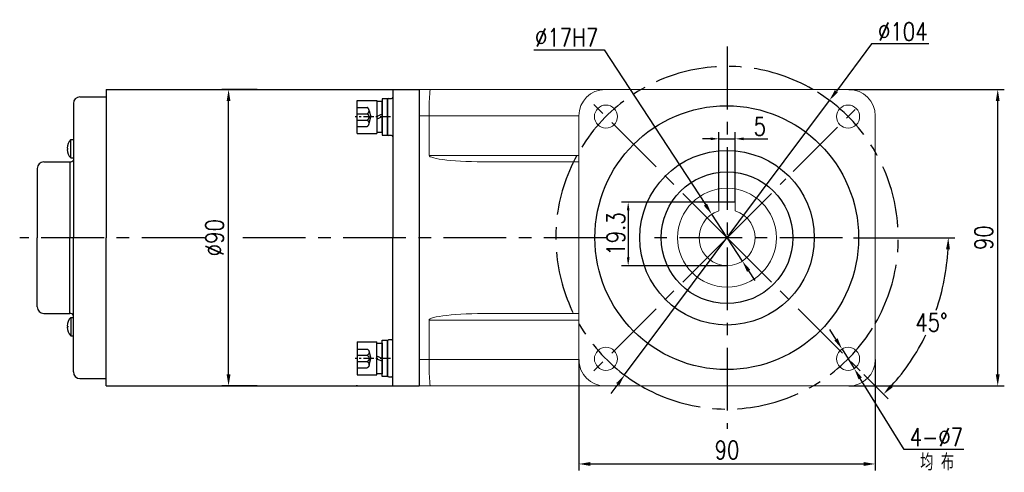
# Model space of a CAD drawing. Header units: inches. Extents: x 837 to 6223, y -2862 to 3098.
# Tile 94 of 139: x 3573 to 3872, y 1361 to 1498. Entities that reach past the tile are written whole.
import ezdxf

# ---------------------------------------------------------------- set-up
doc = ezdxf.new("R2010")
doc.units = ezdxf.units.IN
doc.header["$LTSCALE"] = 10
doc.header["$MEASUREMENT"] = 0
doc.linetypes.add('CENTER', pattern=[10.16, 6.35, -1.27, 1.27, -1.27])
doc.linetypes.add('HIDDEN', pattern=[1.905, 1.27, -0.635])
for name, color, linetype in [('1轮廓实线层', 7, 'Continuous'), ('3中心线层', 1, 'CENTER'), ('4虚线层', 6, 'HIDDEN'), ('6文字层', 3, 'Continuous'), ('7标注层', 4, 'Continuous')]:
    doc.layers.add(name, color=color, linetype=linetype)
doc.styles.add('PC_TEXTSTYLE', font='isocp.shx', dxfattribs={"width": 0.8, "bigfont": 'HZFS.SHX'})
doc.styles.add('TH_GBDIM', font='romans.shx', dxfattribs={"width": 0.8, "bigfont": 'gbcbig.shx'})
doc.dimstyles.new('TH_GBDIM', dxfattribs={"dimtxt": 3.5, "dimasz": 2.5, "dimexe": 2, "dimexo": 0, "dimgap": 1, "dimtad": 1, "dimdec": 4, "dimdsep": 46, "dimtxsty": 'TH_GBDIM', "dimcen": 0.09, "dimclrd": 4, "dimclre": 4, "dimclrt": 3, "dimadec": 0, "dimazin": 0, "dimtfac": 1, "dimtdec": 4, "dimtmove": 0, "dimatfit": 3, "dimfxl": 1, "dimtzin": 0, "dimarcsym": 0})
doc.dimstyles.new('角度标注', dxfattribs={"dimtxt": 3.5, "dimasz": 3, "dimexe": 2, "dimexo": 0, "dimgap": 1, "dimtad": 1, "dimtih": 1, "dimtoh": 1, "dimdsep": 46, "dimtxsty": 'PC_TEXTSTYLE', "dimsah": 1, "dimcen": 0.09, "dimclrd": 4, "dimclrt": 3, "dimadec": 0, "dimazin": 0, "dimtfac": 0.7, "dimtmove": 0, "dimatfit": 0, "dimfxl": 1, "dimtzin": 0, "dimarcsym": 0})

# ---------------------------------------------------------------- blocks, each defined once
blk = doc.blocks.new('*D99')
at = {"layer": '7标注层', "color": 4, "lineweight": -2, "transparency": 16777216}
for p, q in [((3824.42, 1476.91), (3871.62, 1476.91)), ((3869.62, 1390.41), (3869.62, 1473.41)), ((3824.42, 1386.91), (3871.62, 1386.91))]:
    blk.add_line(p, q, dxfattribs=at)
at = {"layer": '7标注层', "color": 4, "transparency": 16777216}
for points in [[(3869.03, 1473.41), (3870.2, 1473.41), (3869.62, 1476.91)], [(3869.03, 1390.41), (3870.2, 1390.41), (3869.62, 1386.91)]]:
    blk.add_solid(points, dxfattribs=at)
at = {"layer": 'Defpoints', "color": 0, "transparency": 16777216}
for p in [(3824.42, 1476.91), (3869.62, 1476.91), (3824.42, 1386.91)]:
    blk.add_point(p, dxfattribs=at)
at = {"layer": '7标注层', "color": 3, "transparency": 16777216, "insert": (3865.37, 1431.91), "char_height": 5.5, "attachment_point": 5, "rotation": 90, "style": 'TH_GBDIM'}
blk.add_mtext('90', dxfattribs=at)
blk = doc.blocks.new('*D100')
at = {"layer": '7标注层', "color": 4, "lineweight": -2, "transparency": 16777216}
for p, q in [((3742.42, 1394.91), (3742.42, 1361.23)), ((3832.42, 1394.91), (3832.42, 1361.23)), ((3745.92, 1363.23), (3828.92, 1363.23))]:
    blk.add_line(p, q, dxfattribs=at)
at = {"layer": '7标注层', "color": 4, "transparency": 16777216}
for points in [[(3745.92, 1363.81), (3745.92, 1362.64), (3742.42, 1363.23)], [(3828.92, 1363.81), (3828.92, 1362.64), (3832.42, 1363.23)]]:
    blk.add_solid(points, dxfattribs=at)
at = {"layer": 'Defpoints', "color": 0, "transparency": 16777216}
for p in [(3742.42, 1394.91), (3832.42, 1394.91), (3832.42, 1363.23)]:
    blk.add_point(p, dxfattribs=at)
at = {"layer": '7标注层', "color": 3, "transparency": 16777216, "insert": (3787.42, 1367.48), "char_height": 5.5, "attachment_point": 5, "style": 'TH_GBDIM'}
blk.add_mtext('90', dxfattribs=at)
blk = doc.blocks.new('*D88')
at = {"layer": '7标注层', "color": 4, "lineweight": -2, "transparency": 16777216}
for p, q in [((3831.31, 1490.73), (3820.61, 1476.39)), ((3848.74, 1490.73), (3831.31, 1490.73)), ((3756.32, 1390.24), (3818.52, 1473.59)), ((3754.22, 1387.43), (3752.13, 1384.63))]:
    blk.add_line(p, q, dxfattribs=at)
at = {"layer": '7标注层', "color": 4, "transparency": 16777216}
for points in [[(3820.14, 1476.74), (3821.08, 1476.04), (3818.52, 1473.59)], [(3753.76, 1387.78), (3754.69, 1387.08), (3756.32, 1390.24)]]:
    blk.add_solid(points, dxfattribs=at)
at = {"layer": 'Defpoints', "color": 0, "transparency": 16777216}
for p in [(3818.52, 1473.59), (3756.32, 1390.24)]:
    blk.add_point(p, dxfattribs=at)
at = {"layer": '7标注层', "color": 3, "transparency": 16777216, "insert": (3840.78, 1494.48), "char_height": 5.5, "attachment_point": 5, "style": 'TH_GBDIM'}
blk.add_mtext('{∅104}{}{}', dxfattribs=at)
blk = doc.blocks.new('*D89')
at = {"layer": '7标注层', "color": 4, "lineweight": -2, "transparency": 16777216}
for p, q in [((3784.92, 1442.71), (3784.92, 1463.93)), ((3789.92, 1442.71), (3789.92, 1463.93)), ((3782.42, 1461.93), (3779.92, 1461.93)), ((3784.92, 1461.93), (3789.92, 1461.93)), ((3792.42, 1461.93), (3799.85, 1461.93))]:
    blk.add_line(p, q, dxfattribs=at)
at = {"layer": '7标注层', "color": 4, "transparency": 16777216}
for points in [[(3782.42, 1462.35), (3782.42, 1461.52), (3784.92, 1461.93)], [(3792.42, 1462.35), (3792.42, 1461.52), (3789.92, 1461.93)]]:
    blk.add_solid(points, dxfattribs=at)
at = {"layer": 'Defpoints', "color": 0, "transparency": 16777216}
for p in [(3784.92, 1461.93), (3784.92, 1442.71), (3789.92, 1442.71)]:
    blk.add_point(p, dxfattribs=at)
at = {"layer": '7标注层', "color": 3, "transparency": 16777216, "insert": (3797.38, 1465.68), "char_height": 5.5, "attachment_point": 5, "style": 'TH_GBDIM'}
blk.add_mtext('5', dxfattribs=at)
blk = doc.blocks.new('*D90')
at = {"layer": '7标注层', "color": 4, "lineweight": -2, "transparency": 16777216}
for p, q in [((3789.92, 1442.71), (3755.4, 1442.71)), ((3757.4, 1440.21), (3757.4, 1425.91)), ((3787.42, 1423.41), (3755.4, 1423.41))]:
    blk.add_line(p, q, dxfattribs=at)
at = {"layer": '7标注层', "color": 4, "transparency": 16777216}
for points in [[(3756.99, 1440.21), (3757.82, 1440.21), (3757.4, 1442.71)], [(3756.99, 1425.91), (3757.82, 1425.91), (3757.4, 1423.41)]]:
    blk.add_solid(points, dxfattribs=at)
at = {"layer": 'Defpoints', "color": 0, "transparency": 16777216}
for p in [(3789.92, 1442.71), (3757.4, 1423.41), (3787.42, 1423.41)]:
    blk.add_point(p, dxfattribs=at)
at = {"layer": '7标注层', "color": 3, "transparency": 16777216, "insert": (3753.65, 1433.06), "char_height": 5.5, "attachment_point": 5, "rotation": 90, "style": 'TH_GBDIM'}
blk.add_mtext('19.3', dxfattribs=at)
blk = doc.blocks.new('*D91')
at = {"layer": '7标注层', "color": 4, "lineweight": -2, "transparency": 16777216}
for p, q in [((3820.5, 1401.09), (3818.65, 1404.07)), ((3822.34, 1398.12), (3826.03, 1392.17)), ((3841.24, 1367.65), (3827.88, 1389.19)), ((3859.29, 1367.65), (3841.24, 1367.65))]:
    blk.add_line(p, q, dxfattribs=at)
at = {"layer": '7标注层', "color": 4, "transparency": 16777216}
for points in [[(3820.99, 1401.4), (3820, 1400.78), (3822.34, 1398.12)], [(3828.37, 1389.5), (3827.38, 1388.89), (3826.03, 1392.17)]]:
    blk.add_solid(points, dxfattribs=at)
at = {"layer": 'Defpoints', "color": 0, "transparency": 16777216}
for p in [(3822.34, 1398.12), (3826.03, 1392.17)]:
    blk.add_point(p, dxfattribs=at)
at = {"layer": '7标注层', "color": 3, "transparency": 16777216, "insert": (3851.01, 1371.4), "char_height": 5.5, "attachment_point": 5, "style": 'TH_GBDIM'}
blk.add_mtext('4-∅7', dxfattribs=at)
blk = doc.blocks.new('*D92')
at = {"layer": '7标注层', "color": 4, "lineweight": -2, "transparency": 16777216}
for p, q in [((3728.74, 1488.94), (3750.14, 1488.94)), ((3750.14, 1488.94), (3780.85, 1441.96)), ((3792.07, 1424.8), (3782.77, 1439.03)), ((3793.98, 1421.87), (3795.9, 1418.94))]:
    blk.add_line(p, q, dxfattribs=at)
at = {"layer": '7标注层', "color": 4, "transparency": 16777216}
for points in [[(3781.34, 1442.28), (3780.36, 1441.64), (3782.77, 1439.03)], [(3794.47, 1422.19), (3793.49, 1421.55), (3792.07, 1424.8)]]:
    blk.add_solid(points, dxfattribs=at)
at = {"layer": 'Defpoints', "color": 0, "transparency": 16777216}
for p in [(3782.77, 1439.03), (3792.07, 1424.8)]:
    blk.add_point(p, dxfattribs=at)
at = {"layer": '7标注层', "color": 3, "transparency": 16777216, "insert": (3738.69, 1492.69), "char_height": 5.5, "attachment_point": 5, "style": 'TH_GBDIM'}
blk.add_mtext('∅17H7', dxfattribs=at)
blk = doc.blocks.new('*D93')
at = {"layer": '7标注层', "color": 0, "lineweight": -2, "transparency": 16777216}
for p, q in [((3836.67, 1431.91), (3856.61, 1431.91)), ((3828.97, 1390.36), (3836.34, 1382.99))]:
    blk.add_line(p, q, dxfattribs=at)
at = {"layer": '7标注层', "color": 4, "lineweight": -2, "transparency": 16777216}
for start, end in [(340.9209, 357.0152), (317.9848, 333.9922)]:
    blk.add_arc((3787.42, 1431.91), 67.19, start, end, dxfattribs=at)
at = {"layer": '7标注层', "color": 4, "transparency": 16777216}
for points in [[(3853.94, 1428.43), (3855.1, 1428.4), (3854.61, 1431.91)], [(3837.76, 1386.54), (3836.92, 1387.34), (3834.93, 1384.4)]]:
    blk.add_solid(points, dxfattribs=at)
at = {"layer": 'Defpoints', "color": 0, "transparency": 16777216}
for p in [(3787.42, 1431.91), (3825.77, 1431.91), (3836.67, 1431.91), (3845.61, 1398.32), (3828.97, 1390.36)]:
    blk.add_point(p, dxfattribs=at)
at = {"layer": '7标注层', "color": 3, "transparency": 16777216, "insert": (3849.49, 1406.2), "char_height": 5.5, "attachment_point": 5, "style": 'TH_GBDIM'}
blk.add_mtext('45°', dxfattribs=at)
blk = doc.blocks.new('*D102')
at = {"layer": '7标注层', "color": 4, "lineweight": -2, "transparency": 16777216}
for p, q in [((3644.71, 1476.91), (3634.04, 1476.91)), ((3636.04, 1390.41), (3636.04, 1473.41)), ((3644.71, 1386.91), (3634.04, 1386.91))]:
    blk.add_line(p, q, dxfattribs=at)
at = {"layer": '7标注层', "color": 4, "transparency": 16777216}
for points in [[(3635.46, 1473.41), (3636.62, 1473.41), (3636.04, 1476.91)], [(3635.46, 1390.41), (3636.62, 1390.41), (3636.04, 1386.91)]]:
    blk.add_solid(points, dxfattribs=at)
at = {"layer": 'Defpoints', "color": 0, "transparency": 16777216}
for p in [(3636.04, 1476.91), (3644.71, 1476.91), (3644.71, 1386.91)]:
    blk.add_point(p, dxfattribs=at)
at = {"layer": '7标注层', "color": 3, "transparency": 16777216, "insert": (3631.79, 1431.91), "char_height": 5.5, "attachment_point": 5, "rotation": 90, "style": 'TH_GBDIM'}
blk.add_mtext('%%C90', dxfattribs=at)
blk = doc.blocks.new('GB／T70.1M6M10')
at = {"layer": '1轮廓实线层'}
for p, q in [((0, -5), (0, 5)), ((0, 5), (6, 5)), ((6, 5), (6, -5)), ((0, -5), (6, -5))]:
    blk.add_line(p, q, dxfattribs=at)
at = {"layer": '3中心线层', "ltscale": 0.05}
blk.add_line((10.11, 0), (-0.6, 0), dxfattribs=at)
at = {"layer": '4虚线层'}
for p, q in [((0, 2.86), (3, 2.86)), ((0, 0.95), (3, 0.95)), ((3.6, 1.91), (4.15, 0)), ((3.6, -1.91), (4.15, 0)), ((0, -0.95), (3, -0.95)), ((0, -2.86), (3, -2.86))]:
    blk.add_line(p, q, dxfattribs=at)
for centre in [(2.54, 1.91), (2.54, 0), (2.54, -1.91)]:
    blk.add_arc(centre, 1.06, 295.6298, 64.3702, dxfattribs=at)
blk = doc.blocks.new('GB848_6_1.6_R')
at = {"layer": '1轮廓实线层'}
for p, q in [((-3.2, 1.6), (-5.5, 1.6)), ((-5.5, 1.6), (-5.5, 0)), ((-5.5, 0), (-3.2, 0)), ((3.2, 1.6), (-3.2, 1.6)), ((-3.2, 0), (3.2, 0)), ((5.5, 1.6), (3.2, 1.6)), ((3.2, 0), (5.5, 0)), ((5.5, 0), (5.5, 1.6))]:
    blk.add_line(p, q, dxfattribs=at)
blk = doc.blocks.new('GB93_6_0.8_R')
at = {"layer": '1轮廓实线层'}
for p, q in [((4.65, 1.6), (-4.65, 1.6)), ((-4.65, 1.6), (-4.65, 0)), ((-4.65, 0), (4.65, 0)), ((0, 0), (-0.69, 1.6)), ((0.86, 0), (0.17, 1.6)), ((4.65, 0), (4.65, 1.6))]:
    blk.add_line(p, q, dxfattribs=at)

msp = doc.modelspace()

# ---------------------------------------------------------------- linework, layer by layer
for p, q in [((3598.91739, 1476.91316), (3598.91739, 1431.91316)), ((3685.91739, 1476.91316), (3693.91739, 1476.91316)), ((3685.91739, 1476.91316), (3685.91739, 1476.91017)), ((3685.91739, 1476.91316), (3685.91739, 1431.91316)), ((3588.91739, 1472.66316), (3588.91739, 1431.91316)), ((3684.31739, 1473.76333), (3684.31739, 1463.36333)), ((3588.11739, 1461.71316), (3588.91739, 1461.71316)), ((3588.11739, 1456.11316), (3588.11739, 1461.71316)), ((3587.05348, 1459.11316), (3587.21512, 1459.11316)), ((3587.05348, 1458.71316), (3587.21512, 1458.71316)), ((3587.21512, 1458.71316), (3587.21512, 1459.11316)), ((3587.86739, 1454.91316), (3587.86739, 1431.91316)), ((3588.11739, 1456.11316), (3588.91739, 1456.11316)), ((3577.91739, 1452.91316), (3577.91739, 1431.91316)), ((3577.91739, 1410.91316), (3577.91739, 1431.91316)), ((3587.86739, 1408.91316), (3587.86739, 1431.91316)), ((3588.91739, 1391.16316), (3588.91739, 1431.91316)), ((3598.91739, 1386.91316), (3598.91739, 1431.91316)), ((3685.91739, 1386.91316), (3685.91739, 1431.91316)), ((3588.11739, 1407.71316), (3588.91739, 1407.71316)), ((3588.11739, 1407.71316), (3588.11739, 1402.11316)), ((3587.05348, 1405.11316), (3587.21512, 1405.11316)), ((3587.05348, 1404.71316), (3587.21512, 1404.71316)), ((3587.21512, 1405.11316), (3587.21512, 1404.71316)), ((3588.11739, 1402.11316), (3588.91739, 1402.11316)), ((3684.31739, 1390.06899), (3684.31739, 1400.46899)), ((3685.91739, 1386.91316), (3685.91739, 1386.91616)), ((3685.91739, 1386.91316), (3693.91739, 1386.91316))]:
    msp.add_line(p, q)
at = {"linetype": 'Continuous', "lineweight": 15}
for p, q in [((3693.91739, 1476.91316), (3697.35564, 1476.91316)), ((3697.35564, 1476.91316), (3750.4174, 1476.91316)), ((3824.4174, 1476.91316), (3750.4174, 1476.91316)), ((3696.9174, 1468.91316), (3693.91739, 1468.91316)), ((3742.4174, 1468.91316), (3696.9174, 1468.91316)), ((3696.9174, 1456.91316), (3696.9174, 1468.91316)), ((3742.4174, 1468.91316), (3742.4174, 1394.91316)), ((3832.4174, 1394.91316), (3832.4174, 1468.91316)), ((3696.9174, 1456.91316), (3742.4174, 1456.91316)), ((3742.4174, 1454.91316), (3715.22696, 1454.91316)), ((3715.22696, 1408.91316), (3742.4174, 1408.91316)), ((3742.4174, 1406.91316), (3696.9174, 1406.91316)), ((3696.9174, 1406.91316), (3696.9174, 1394.91316)), ((3693.91739, 1394.91316), (3696.9174, 1394.91316)), ((3696.9174, 1394.91316), (3742.4174, 1394.91316)), ((3697.35564, 1386.91316), (3693.91739, 1386.91316)), ((3750.4174, 1386.91316), (3697.35564, 1386.91316)), ((3750.4174, 1386.91316), (3824.4174, 1386.91316))]:
    msp.add_line(p, q, dxfattribs=at)
at = {"color": 7, "linetype": 'Continuous', "lineweight": 15}
for p, q in [((3784.9174, 1441.07831), (3784.9174, 1442.71316)), ((3784.9174, 1442.71316), (3789.9174, 1442.71316)), ((3789.9174, 1442.71316), (3789.9174, 1441.07831)), ((3784.9174, 1440.0372), (3784.9174, 1440.45482)), ((3784.9174, 1440.29842), (3784.9174, 1440.0372)), ((3789.9174, 1440.45482), (3789.9174, 1440.0372)), ((3789.9174, 1440.0372), (3789.9174, 1440.29842))]:
    msp.add_line(p, q, dxfattribs=at)
at = {"linetype": 'Continuous', "lineweight": 15}
for centre in [(3750.64784, 1468.68271), (3824.18695, 1468.68271), (3750.64784, 1395.14361), (3824.18695, 1395.14361)]:
    msp.add_circle(centre, 3.5, dxfattribs=at)
at = {"color": 7, "linetype": 'Continuous', "lineweight": 15}
msp.add_circle((3787.4174, 1431.91316), 15, dxfattribs=at)
for centre, radius, start, end in [((3590.91739, 1472.66316), 2, 90, 180), ((3684.71739, 1473.76333), 0.4, 90, 180), ((3685.51739, 1474.56333), 0.4, 270, 0), ((3684.71739, 1463.36333), 0.4, 180, 270), ((3685.51739, 1462.56333), 0.4, 0, 90), ((3591.25115, 1458.91316), 4.20243, 138.2192821, 177.2721752), ((3591.25115, 1458.91316), 4.20243, 182.7278248, 221.7807179), ((3579.91739, 1452.91316), 2, 90, 180), ((3587.86739, 1456.16316), 1.25, 270, 327.1401196), ((3579.91739, 1410.91316), 2, 180, 270), ((3587.86739, 1407.66316), 1.25, 32.8598804, 90), ((3591.25115, 1404.91316), 4.20243, 138.2192821, 177.2721752), ((3591.25115, 1404.91316), 4.20243, 182.7278248, 221.7807179), ((3684.71739, 1400.46899), 0.4, 90, 180), ((3685.51739, 1401.26899), 0.4, 270, 0), ((3590.91739, 1391.16316), 2, 180, 270), ((3684.71739, 1390.06899), 0.4, 180, 270), ((3685.51739, 1389.26899), 0.4, 0, 90)]:
    msp.add_arc(centre, radius, start, end)
at = {"linetype": 'Continuous', "lineweight": 15}
for centre, radius, start, end in [((3750.4174, 1468.91316), 8, 90, 180), ((3824.4174, 1468.91316), 8, 0, 90), ((3787.4174, 1431.91316), 9.5, 269.9884294, 270.0115706), ((3750.4174, 1394.91316), 8, 180, 270), ((3824.4174, 1394.91316), 8, 270, 0)]:
    msp.add_arc(centre, radius, start, end, dxfattribs=at)
at = {"color": 7, "linetype": 'Continuous', "lineweight": 15}
msp.add_arc((3787.4174, 1431.91316), 8.5, 107.1046352, 72.8953648, dxfattribs=at)
at = {"linetype": 'Continuous', "lineweight": 15}
for centre, major_axis, ratio, start_param, end_param in [((3697.35564, 1468.91316), (0, 8), 0.054780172, 0, 1.570796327), ((3715.22696, 1456.91316), (18.30956, 0), 0.109232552, 3.141592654, 4.71238898), ((3715.22696, 1406.91316), (-18.30956, 0), 0.109232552, 4.71238898, 6.283185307), ((3697.35564, 1394.91316), (0, 8), 0.054780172, 1.570796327, 3.141592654)]:
    msp.add_ellipse(centre, major_axis=major_axis, ratio=ratio, start_param=start_param, end_param=end_param, dxfattribs=at)
for points in [[(3590.91739, 1474.66316), (3598.91739, 1474.66316)], [(3598.91739, 1476.91316), (3674.19094, 1476.91316)], [(3674.19094, 1476.91316), (3685.91739, 1476.91316)], [(3684.71739, 1474.16333), (3685.51739, 1474.16333)], [(3685.51739, 1462.96333), (3684.71739, 1462.96333)], [(3579.91739, 1454.91316), (3587.86739, 1454.91316)], [(3579.91739, 1408.91316), (3587.86739, 1408.91316)], [(3685.51739, 1400.86899), (3684.71739, 1400.86899)], [(3590.91739, 1389.16316), (3598.91739, 1389.16316)], [(3684.71739, 1389.66899), (3685.51739, 1389.66899)], [(3679.35914, 1386.91316), (3685.91739, 1386.91316)]]:
    msp.add_open_spline(points, degree=1)
at = {"color": 7, "linetype": 'Continuous', "lineweight": 15}
for points, knots in [([(3784.9174, 1441.07831), (3784.9174, 1440.81055), (3784.9174, 1440.464), (3784.9174, 1440.11625), (3784.9174, 1440.0372)], [0, 0, 0, 0, 0.772661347, 1, 1, 1, 1]), ([(3789.9174, 1440.0372), (3789.9174, 1440.11625), (3789.9174, 1440.464), (3789.9174, 1440.81055), (3789.9174, 1441.07831)], [0, 0, 0, 0, 0.227338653, 1, 1, 1, 1])]:
    msp.add_open_spline(points, degree=3, knots=knots, dxfattribs=at)
msp.add_open_spline([(3598.91739, 1386.91316), (3674.19094, 1386.91316), (3679.35914, 1386.91316)], degree=1, knots=[0, 0, 0.8652131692, 0.9246177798, 0.9246177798])
at = {"layer": '1轮廓实线层'}
msp.add_line((3693.91739, 1476.91316), (3693.91739, 1386.91316), dxfattribs=at)
for centre, radius in [((3787.3274, 1431.91316), 40.0495), ((3787.4174, 1431.91316), 20)]:
    msp.add_circle(centre, radius, dxfattribs=at)
at = {"layer": '3中心线层', "ltscale": 0.3}
for p, q in [((3787.4174, 1489.91316), (3787.4174, 1373.91316)), ((3787.4174, 1431.91316), (3745.86235, 1473.4682)), ((3807.50106, 1451.99682), (3828.97244, 1473.4682)), ((3787.4174, 1431.91316), (3805.26422, 1449.75998)), ((3628.70917, 1431.91316), (3572.61229, 1431.91316)), ((3750.86855, 1431.91316), (3638.23923, 1431.91316)), ((3787.4174, 1431.91316), (3745.86235, 1390.35812)), ((3822.48903, 1431.91316), (3761.53132, 1431.91316)), ((3787.4174, 1431.91316), (3828.97244, 1390.35812))]:
    msp.add_line(p, q, dxfattribs=at)
at = {"layer": '3中心线层', "ltscale": 2}
msp.add_line((3825.77179, 1431.91316), (3836.66561, 1431.91316), dxfattribs=at)
at = {"layer": '3中心线层', "ltscale": 0.3}
for start, end in [(59.9266563, 149.9266511), (329.9266574, 59.9266563), (151.2643458, 239.9266563), (239.9266563, 329.9266574)]:
    msp.add_arc((3787.4174, 1431.91316), 52, start, end, dxfattribs=at)
at = {"layer": '7标注层'}
msp.add_circle((3787.4174, 1431.91316), 26.5, dxfattribs=at)

# ---------------------------------------------------------------- block references
at = {"layer": '1轮廓实线层'}
msp.add_blockref('GB／T70.1M6M10', (3675.11739, 1468.56333), dxfattribs=at)
for name, rotation in [('GB93_6_0.8_R', 89.99999999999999), ('GB848_6_1.6_R', 270)]:
    msp.add_blockref(name, (3682.71739, 1468.56333), dxfattribs=dict(at, rotation=rotation))
at = {"layer": '1轮廓实线层', "xscale": -1}
for name, p, rotation in [('GB／T70.1M6M10', (3675.11739, 1395.26299), 179.9999986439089), ('GB93_6_0.8_R', (3682.71739, 1395.26299), 89.99999864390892), ('GB848_6_1.6_R', (3682.71739, 1395.26299), 269.9999986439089)]:
    msp.add_blockref(name, p, dxfattribs=dict(at, rotation=rotation))

# ---------------------------------------------------------------- texts
at = {"layer": '6文字层', "insert": (3846.07608, 1366.27019), "char_height": 5, "width": 38.9678296, "attachment_point": 1, "style": 'PC_TEXTSTYLE'}
msp.add_mtext('{\\C3;均 布}', dxfattribs=at)

# ---------------------------------------------------------------- dimensions: what is measured, and where the dimension line sits
at = {"layer": '7标注层'}
for p1, p2, text, picture, middle in [((3756.31688, 1390.23873), (3818.51791, 1473.58759), '{<>}{}{}', '*D88', (3840.77516, 1490.73324)), ((3792.06782, 1424.79813), (3782.76698, 1439.02819), '<>H7', '*D92', (3738.6909, 1488.94162)), ((3822.34221, 1398.11799), (3826.03169, 1392.16923), '4-<>', '*D91', (3851.01307, 1367.65307))]:
    dim = msp.add_diameter_dim_2p(p1=p1, p2=p2, text=text, dimstyle='TH_GBDIM', override={"dimtxt": 5.5, "dimasz": 3.5, "dimtoh": 1, "dimdec": 0}, dxfattribs=at)
    dim.commit()
    dim.dimension.update_dxf_attribs({"geometry": picture, "text_midpoint": middle, "dimtype": 163})
dim = msp.add_linear_dim(base=(3636.03878, 1476.91316), p1=(3644.70804, 1386.91316), p2=(3644.70804, 1476.91316), angle=90, text='%%C<>', dimstyle='TH_GBDIM', override={"dimtxt": 5.5, "dimasz": 3.5, "dimgap": 1.5, "dimdec": 1, "dimadec": 1}, dxfattribs=at)
dim.commit()
dim.dimension.update_dxf_attribs({"geometry": '*D102', "text_midpoint": (3636.03878, 1431.91316), "dimtype": 160})
for base, p1, p2, override, picture, middle in [((3869.61786, 1476.91316), (3824.4174, 1386.91316), (3824.4174, 1476.91316), {"dimtxt": 5.5, "dimasz": 3.5, "dimgap": 1.5, "dimdec": 1, "dimadec": 1}, '*D99', (3869.61786, 1431.91316)), ((3757.40336, 1423.41316), (3789.9174, 1442.71316), (3787.4174, 1423.41316), {"dimtxt": 5.5, "dimdec": 1, "dimadec": 1}, '*D90', (3757.40336, 1433.06316))]:
    dim = msp.add_linear_dim(base=base, p1=p1, p2=p2, angle=90, dimstyle='TH_GBDIM', override=override, dxfattribs=at)
    dim.commit()
    dim.dimension.update_dxf_attribs({"geometry": picture, "text_midpoint": middle, "dimtype": 160})
for base, p1, p2, override, picture, middle in [((3784.9174, 1461.93435), (3789.9174, 1442.71316), (3784.9174, 1442.71316), {"dimtxt": 5.5, "dimdec": 0}, '*D89', (3797.38406, 1461.93435)), ((3832.4174, 1363.22564), (3742.4174, 1394.91316), (3832.4174, 1394.91316), {"dimtxt": 5.5, "dimasz": 3.5, "dimgap": 1.5, "dimdec": 1, "dimadec": 1}, '*D100', (3787.4174, 1363.22564))]:
    dim = msp.add_linear_dim(base=base, p1=p1, p2=p2, dimstyle='TH_GBDIM', override=override, dxfattribs=at)
    dim.commit()
    dim.dimension.update_dxf_attribs({"geometry": picture, "text_midpoint": middle, "dimtype": 160})
dim = msp.add_angular_dim_2l(base=(3845.60737, 1398.31716), line1=((3787.4174, 1431.91316), (3828.97244, 1390.35812)), line2=((3825.77179, 1431.91316), (3836.66561, 1431.91316)), dimstyle='角度标注', override={"dimtxt": 5.5, "dimasz": 3.5, "dimdec": 0, "dimtxsty": 'TH_GBDIM'}, dxfattribs=at)
dim.commit()
dim.dimension.update_dxf_attribs({"geometry": '*D93', "text_midpoint": (3849.4947, 1406.1999)})

doc.saveas('drawing.dxf')
